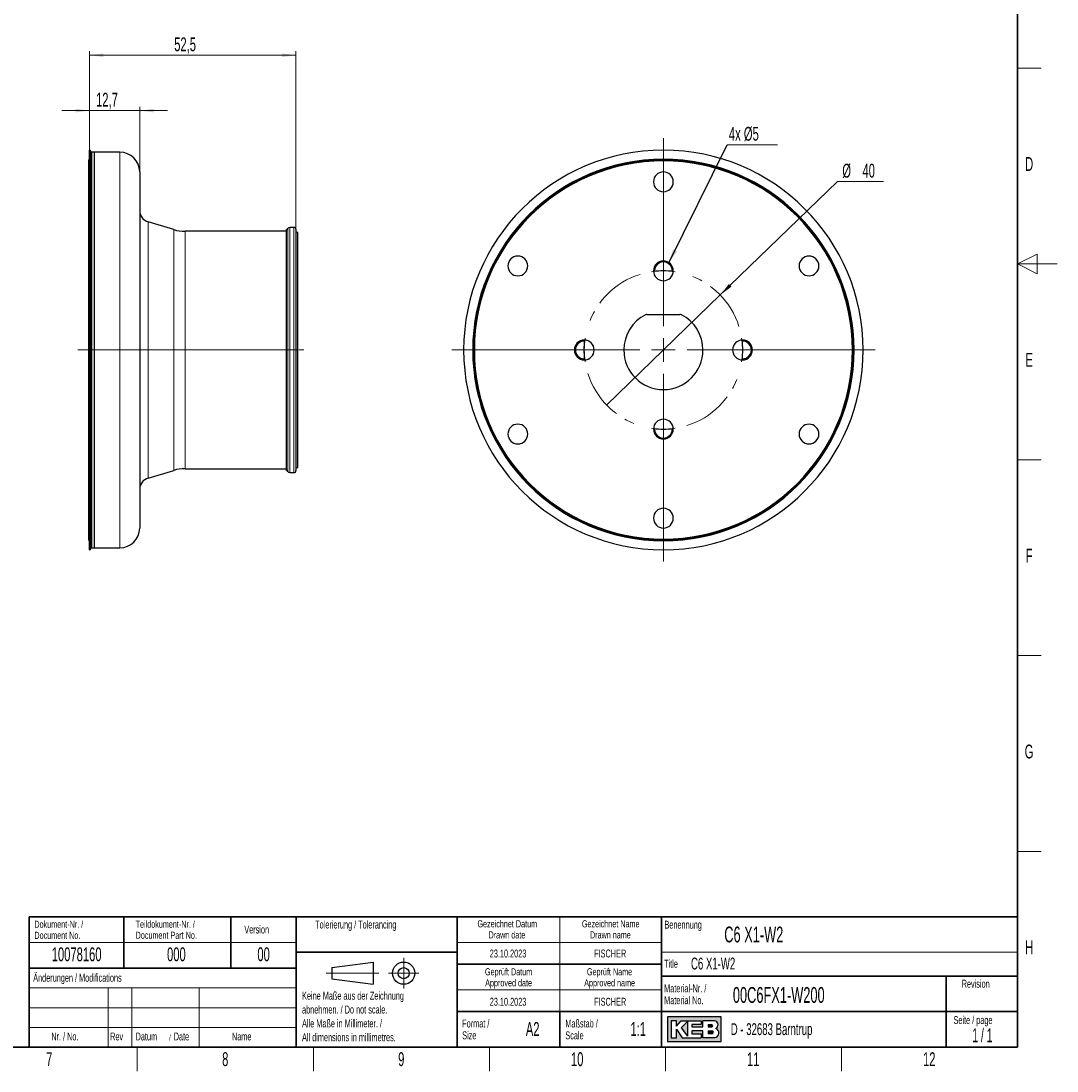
# Model space of a CAD drawing. Header units: millimetres. Extents: x 16 to 581, y 2 to 418.
# Tile 2 of 5: x 319 to 581, y 6 to 271. Entities that reach past the tile are written whole.
import ezdxf

# ---------------------------------------------------------------- set-up
doc = ezdxf.new("R2010")
doc.units = ezdxf.units.MM
doc.linetypes.add('CENTERX2', pattern=[20.319999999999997, 12.7, -2.54, 2.54, -2.54])
doc.layers.add('SLD-0', color=7, linetype='Continuous')
doc.styles.add('SLDTEXTSTYLE0', font='TXT', dxfattribs={"width": 0.605})
doc.styles.add('SLDTEXTSTYLE1', font='TXT', dxfattribs={"width": 0.563})
doc.dimstyles.new('SLDDIMSTYLE0', dxfattribs={"dimtxt": 3.5, "dimasz": 3.5, "dimexe": 0, "dimexo": 0.0625, "dimgap": 0.875, "dimtad": 1, "dimrnd": 1e-09, "dimzin": 12, "dimdsep": 46, "dimtxsty": 'SLDTEXTSTYLE0', "dimsah": 1, "dimcen": 0.09, "dimadec": 0, "dimazin": 3, "dimtfac": 1, "dimtofl": 0, "dimtmove": 0, "dimatfit": 3, "dimfxl": 1, "dimfrac": 2, "dimtolj": 1, "dimtzin": 12, "dimarcsym": 0})
doc.dimstyles.new('SLDDIMSTYLE1', dxfattribs={"dimtxt": 0.18, "dimasz": 3.5, "dimexe": 0, "dimexo": 0.0625, "dimgap": 0, "dimtad": 0, "dimtih": 1, "dimtoh": 1, "dimdec": 0, "dimrnd": 1e-09, "dimzin": 0, "dimdsep": 46, "dimtxsty": 'Standard', "dimsah": 1, "dimcen": 0.09, "dimadec": 0, "dimazin": 0, "dimtfac": 3.5, "dimtdec": 0, "dimtofl": 0, "dimtmove": 0, "dimatfit": 3, "dimfxl": 1, "dimfrac": 2, "dimtolj": 1, "dimtzin": 0, "dimarcsym": 0})
doc.dimstyles.new('SLDDIMSTYLE2', dxfattribs={"dimtxt": 3.5, "dimasz": 3.5, "dimexe": 0, "dimexo": 0.0625, "dimgap": 0.875, "dimtad": 1, "dimrnd": 1e-09, "dimzin": 12, "dimdsep": 46, "dimtxsty": 'SLDTEXTSTYLE0', "dimsah": 1, "dimcen": 0.09, "dimadec": 0, "dimazin": 3, "dimtfac": 1, "dimtmove": 0, "dimatfit": 0, "dimfxl": 1, "dimfrac": 2, "dimtolj": 1, "dimtzin": 12, "dimarcsym": 0})
doc.dimstyles.new('SLDDIMSTYLE3', dxfattribs={"dimtxt": 3.5, "dimasz": 3.5, "dimexe": 0, "dimexo": 0.0625, "dimgap": 0.875, "dimtad": 0, "dimtih": 1, "dimtoh": 1, "dimrnd": 1e-09, "dimzin": 12, "dimdsep": 46, "dimtxsty": 'SLDTEXTSTYLE0', "dimblk1": 'NONE', "dimsah": 1, "dimcen": 0, "dimadec": 0, "dimazin": 3, "dimtfac": 1, "dimtmove": 0, "dimatfit": 3, "dimldrblk": 'NONE', "dimfxl": 1, "dimfrac": 2, "dimtolj": 1, "dimtzin": 12, "dimarcsym": 0})

# ---------------------------------------------------------------- blocks, each defined once
blk = doc.blocks.new('_D_4')
at = {"color": 7, "linetype": 'Continuous', "lineweight": 0}
for p, q in [((336.3986048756, 238.7414454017), (336.3986048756, 249.7414454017)), ((349.0986048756, 233.2414454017), (349.0986048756, 249.7414454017)), ((336.3986048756, 248.7414454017), (329.3986048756, 248.7414454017)), ((336.3986048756, 248.7414454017), (349.0986048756, 248.7414454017)), ((349.0986048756, 248.7414454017), (356.0986048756, 248.7414454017))]:
    blk.add_line(p, q, dxfattribs=at)
at = {"color": 7, "linetype": 'Continuous', "lineweight": 18}
for points in [[(336.3986048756, 248.7414454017), (332.8986048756, 249.2014454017), (332.8986048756, 248.2814454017)], [(349.0986048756, 248.7414454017), (352.5986048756, 248.2814454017), (352.5986048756, 249.2014454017)]]:
    blk.add_solid(points, dxfattribs=at)
at = {"color": 7, "linetype": 'Continuous', "lineweight": 18, "insert": (338.0697855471, 253.2531827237), "char_height": 3.5, "attachment_point": 1, "style": 'SLDTEXTSTYLE0'}
blk.add_mtext('12,7', dxfattribs=at)
blk = doc.blocks.new('_D_5')
at = {"color": 7, "linetype": 'Continuous', "lineweight": 0}
for p, q in [((336.3986048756, 238.7414454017), (336.3986048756, 263.7414454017)), ((336.3986048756, 262.7414454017), (388.5986048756, 262.7414454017)), ((388.5986048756, 218.7414454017), (388.5986048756, 263.7414454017))]:
    blk.add_line(p, q, dxfattribs=at)
at = {"color": 7, "linetype": 'Continuous', "lineweight": 18}
for points in [[(336.3986048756, 262.7414454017), (339.8986048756, 262.2814454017), (339.8986048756, 263.2014454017)], [(388.5986048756, 262.7414454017), (385.0986048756, 263.2014454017), (385.0986048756, 262.2814454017)]]:
    blk.add_solid(points, dxfattribs=at)
at = {"color": 7, "linetype": 'Continuous', "lineweight": 18, "insert": (357.8197855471, 267.2531827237), "char_height": 3.5, "attachment_point": 1, "style": 'SLDTEXTSTYLE0'}
blk.add_mtext('52,5', dxfattribs=at)
blk = doc.blocks.new('_D_10')
at = {"color": 7, "linetype": 'Continuous', "lineweight": 0}
for p, q in [((495.8687572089, 202.150123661), (525.4702585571, 230.7977338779)), ((525.4702585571, 230.7977338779), (537.1704317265, 230.7977338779)), ((467.1251548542, 174.3327671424), (495.8687572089, 202.150123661))]:
    blk.add_line(p, q, dxfattribs=at)
at = {"color": 7, "linetype": 'Continuous', "lineweight": 18}
blk.add_solid([(495.8687572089, 202.150123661), (498.7037220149, 204.2535909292), (498.063922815, 204.9146937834)], dxfattribs=at)
at = {"color": 7, "linetype": 'Continuous', "lineweight": 18, "char_height": 3.5, "attachment_point": 1, "style": 'SLDTEXTSTYLE0'}
for s, insert in [('%%c', (526.7202585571, 235.3094709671)), ('40', (531.8232101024, 235.3191932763))]:
    blk.add_mtext(s, dxfattribs=dict(at, insert=insert))
blk = doc.blocks.new('_None')
blk = doc.blocks.new('SW_NOTE_0_1')
at = {"color": 0, "linetype": 'Continuous', "lineweight": 0}
blk.add_line((12.7157324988, 0), (0, 0), dxfattribs=at)
at = {"color": 0, "linetype": 'Continuous', "lineweight": 0, "insert": (0.4156695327, 4.5157290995), "char_height": 3.5, "attachment_point": 1, "style": 'SLDTEXTSTYLE0'}
blk.add_mtext('4x Ø5', dxfattribs=at)
blk = doc.blocks.new('SW_CENTERMARKSYMBOL_3')
at = {"color": 0, "linetype": 'Continuous', "lineweight": 18}
for p, q in [((0, 6), (0, 53.5)), ((0, 0), (0, 3)), ((-6, 0), (-53.5, 0)), ((0, 0), (-3, 0)), ((0, 0), (0, -3)), ((0, 0), (3, 0)), ((6, 0), (53.5, 0)), ((0, -6), (0, -53.5))]:
    blk.add_line(p, q, dxfattribs=at)
blk = doc.blocks.new('SW_CENTERMARKSYMBOL_4')
at = {"color": 0, "linetype": 'Continuous', "lineweight": 18}
for p, q in [((0, 3), (0, 5.5)), ((0, 0), (0, 3)), ((0, 0), (0, -3)), ((0, -14), (0, -2.8578643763)), ((0, -3), (0, -5.5)), ((0, -20), (0, -17)), ((-23, -20), (-25.5, -20)), ((-20, -20), (-23, -20)), ((-20, -20), (-17, -20)), ((-6, -20), (-17.1421356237, -20)), ((-17, -20), (-14.5, -20)), ((0, -20), (-3, -20)), ((0, -20), (0, -23)), ((0, -20), (3, -20)), ((6, -20), (17.1421356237, -20)), ((17, -20), (14.5, -20)), ((20, -20), (17, -20)), ((20, -20), (23, -20)), ((23, -20), (25.5, -20)), ((0, -26), (0, -37.1421356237)), ((0, -37), (0, -34.5)), ((0, -40), (0, -37)), ((0, -40), (0, -43)), ((0, -43), (0, -45.5))]:
    blk.add_line(p, q, dxfattribs=at)
at = {"color": 0, "linetype": 'CENTERX2', "lineweight": 0}
for radius, start, end in [(20.00000000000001, 107.1887338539, 162.8112661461), (20.00000000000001, 17.1887338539, 72.8112661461), (20, 197.1887338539, 252.8112661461), (20.00000000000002, 287.1887338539, 342.8112661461)]:
    blk.add_arc((0, -20), radius, start, end, dxfattribs=at)
at = {"color": 0, "linetype": 'Continuous', "lineweight": 0}
for radius, start, end in [(19.99999999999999, 90, 98.594366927), (19.99999999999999, 81.405633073, 90), (20.00000000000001, 171.405633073, 180), (19.99999999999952, 360, 8.594366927), (19.99999999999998, 180, 188.594366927), (19.99999999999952, 351.405633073, 360), (19.99999999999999, 261.405633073, 270), (19.99999999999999, 270, 278.594366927)]:
    blk.add_arc((0, -20), radius, start, end, dxfattribs=at)

msp = doc.modelspace()

# ---------------------------------------------------------------- hatches: boundary and pattern name
at = {"linetype": 'Continuous'}
h = msp.add_hatch(color=7, dxfattribs=at)
h.paths.add_polyline_path([(482.5190865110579, 13.4562698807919), (496.0839819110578, 13.4562698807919), (496.0839819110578, 19.65736492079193), (482.5190865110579, 19.65736492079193)], flags=0)
edge = h.paths.add_edge_path(flags=0)
edge.add_arc((494.3188604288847, 15.61738520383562), 1.20464082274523, -81.72003226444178, 70.17096003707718, ccw=False)
edge.add_line((494.4923410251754, 14.42530131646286), (494.4800087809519, 14.42519098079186))
edge.add_line((494.4800087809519, 14.42519098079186), (491.4331606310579, 14.42519098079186))
edge.add_line((491.4331606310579, 14.42519098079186), (491.4331606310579, 16.16924896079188))
edge.add_line((491.4331606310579, 16.16924896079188), (488.720181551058, 16.16924896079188))
edge.add_line((488.720181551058, 16.16924896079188), (488.720181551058, 15.39411208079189))
edge.add_line((488.720181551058, 15.39411208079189), (491.0455921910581, 15.39411208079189))
edge.add_line((491.0455921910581, 15.39411208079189), (491.0455921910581, 14.42519098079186))
edge.add_line((491.0455921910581, 14.42519098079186), (486.2009866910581, 14.42519098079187))
edge.add_line((486.2009866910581, 14.42519098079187), (484.8444971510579, 16.55681740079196))
edge.add_line((484.8444971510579, 16.55681740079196), (484.8444971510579, 14.42519098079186))
edge.add_line((484.8444971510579, 14.42519098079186), (483.488007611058, 14.42519098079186))
edge.add_line((483.488007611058, 14.42519098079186), (483.488007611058, 18.6884438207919))
edge.add_line((483.488007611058, 18.6884438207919), (484.8444971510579, 18.6884438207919))
edge.add_line((484.8444971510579, 18.6884438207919), (484.8444971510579, 17.33195428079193))
edge.add_line((484.8444971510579, 17.33195428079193), (486.0072024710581, 18.6884438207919))
edge.add_line((486.0072024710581, 18.6884438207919), (491.0455921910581, 18.6884438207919))
edge.add_line((491.0455921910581, 18.6884438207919), (491.0455921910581, 17.71952272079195))
edge.add_line((491.0455921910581, 17.71952272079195), (488.720181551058, 17.71952272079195))
edge.add_line((488.720181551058, 17.71952272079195), (488.720181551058, 17.13817006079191))
edge.add_line((488.720181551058, 17.13817006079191), (491.4331606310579, 17.13817006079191))
edge.add_line((491.4331606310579, 17.13817006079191), (491.4331606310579, 18.6884438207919))
edge.add_line((491.4331606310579, 18.6884438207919), (494.424248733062, 18.68844382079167))
edge.add_line((494.424248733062, 18.68844382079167), (494.4256482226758, 18.68844382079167))
edge.add_line((494.4256482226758, 18.68844382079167), (494.4259454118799, 18.68845828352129))
edge.add_arc((494.2860949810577, 17.6743064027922), 1.023749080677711, -64.4589412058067, 82.14849338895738, ccw=False)
msp.add_hatch(color=7, dxfattribs=at).paths.add_polyline_path([(487.557476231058, 14.81275942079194), (487.557476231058, 18.49465960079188), (486.0072024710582, 16.94438584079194)], flags=0)
h = msp.add_hatch(color=7, dxfattribs=at)
edge = h.paths.add_edge_path(flags=0)
edge.add_line((492.7896501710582, 17.13817006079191), (493.6013652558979, 17.13817006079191))
edge.add_arc((493.6568434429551, 17.42884639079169), 0.2959232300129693, 259.1945394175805, 460.805460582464)
edge.add_line((493.6013652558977, 17.71952272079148), (492.7896501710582, 17.71952272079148))
edge.add_line((492.7896501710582, 17.71952272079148), (492.7896501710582, 17.13817006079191))
h = msp.add_hatch(color=7, dxfattribs=at)
edge = h.paths.add_edge_path(flags=0)
edge.add_line((492.7896501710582, 15.39411208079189), (493.7588584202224, 15.39411208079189))
edge.add_arc((493.7588584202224, 15.78168052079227), 0.3875684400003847, 270.0000000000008, 450.0000000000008)
edge.add_line((493.7588584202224, 16.16924896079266), (493.7386620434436, 16.16924896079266))
edge.add_line((493.7386620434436, 16.16924896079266), (492.7896501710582, 16.16924896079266))
edge.add_line((492.7896501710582, 16.16924896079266), (492.7896501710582, 15.39411208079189))

# ---------------------------------------------------------------- linework, layer by layer
at = {"color": 7, "linetype": 'Continuous', "lineweight": 35}
for p, q in [((571, 408), (571, 12)), ((321.116731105, 45.0000000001), (388.616731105, 45.0000000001)), ((321.116731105, 45.0000000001), (321.116731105, 32.0000000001)), ((345.116731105, 45.0000000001), (345.116731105, 32.0000000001)), ((372.116731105, 45.0000000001), (372.116731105, 32.0000000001)), ((388.616731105, 45.0000000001), (388.616731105, 32.0000000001)), ((388.616731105, 45), (429.3304509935, 45)), ((388.616731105, 45), (388.616731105, 36)), ((429.3304509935, 12), (429.3304509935, 45)), ((429.3304509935, 45), (429.3304509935, 12)), ((481, 45), (429.3304509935, 45)), ((481, 45), (481, 12)), ((481, 45), (481, 40.1053465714)), ((481, 45), (571, 45)), ((481, 45), (481, 12)), ((571, 45), (571, 12)), ((388.616731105, 36), (429.3304509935, 36)), ((388.616731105, 36), (388.616731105, 12)), ((321.116731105, 31.9999999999), (321.116731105, 12)), ((321.116731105, 31.9999999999), (388.616731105, 31.9999999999)), ((388.616731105, 31.9999999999), (388.616731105, 12)), ((429.3304509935, 33), (481, 33)), ((571, 30), (481, 30)), ((553, 12), (553, 30)), ((429.3304509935, 21), (481, 21)), ((455.3304509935, 21), (455.3304509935, 12)), ((481, 21), (553, 21)), ((553, 21), (571, 21)), ((37, 12), (571, 12)), ((321.116731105, 12), (388.616731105, 12)), ((388.616731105, 12), (429.3304509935, 12)), ((429.3304509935, 12), (481, 12)), ((571, 12), (481, 12))]:
    msp.add_line(p, q, dxfattribs=at)
at = {"color": 7, "linetype": 'Continuous', "lineweight": 18}
for p, q in [((577, 259.5), (571, 259.5)), ((344.0986048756, 188.2414454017), (344.0986048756, 238.2414454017)), ((351.2365612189, 220.6000584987), (351.2365612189, 188.2414454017)), ((357.692814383, 188.2414454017), (357.692814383, 218.6631825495)), ((360.5662932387, 218.2414454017), (360.5662932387, 188.2414454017)), ((386.5669797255, 188.2414454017), (386.5669797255, 218.9164454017)), ((387.0353545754, 219.2414454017), (387.0353545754, 188.2414454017)), ((388.0986048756, 188.2414454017), (388.0986048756, 219.2414454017)), ((576, 212.5), (571, 210)), ((576, 207.5), (576, 212.5)), ((581, 210), (571, 210)), ((571, 210), (576, 207.5)), ((336.1986048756, 188.2414454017), (336.3986048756, 188.2414454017)), ((336.5986048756, 188.2414454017), (336.3986048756, 188.2414454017)), ((336.5986048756, 188.2414454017), (336.9986048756, 188.2414454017)), ((337.5986048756, 188.2414454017), (336.9986048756, 188.2414454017)), ((344.0986048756, 188.2414454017), (337.5986048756, 188.2414454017)), ((344.0986048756, 138.2414454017), (344.0986048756, 188.2414454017)), ((344.0986048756, 188.2414454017), (349.0986048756, 188.2414454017)), ((351.2365612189, 188.2414454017), (349.0986048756, 188.2414454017)), ((351.2365612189, 188.2414454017), (351.2365612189, 155.8828323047)), ((357.692814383, 188.2414454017), (351.2365612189, 188.2414454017)), ((357.692814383, 157.8197082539), (357.692814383, 188.2414454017)), ((360.5662932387, 188.2414454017), (357.692814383, 188.2414454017)), ((360.5662932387, 188.2414454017), (360.5662932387, 158.2414454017)), ((386.0986048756, 188.2414454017), (360.5662932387, 188.2414454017)), ((386.5669797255, 188.2414454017), (386.0986048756, 188.2414454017)), ((386.5669797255, 188.2414454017), (387.0353545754, 188.2414454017)), ((386.5669797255, 157.5664454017), (386.5669797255, 188.2414454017)), ((387.0353545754, 188.2414454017), (387.0353545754, 157.2414454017)), ((388.0986048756, 188.2414454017), (387.0353545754, 188.2414454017)), ((388.0986048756, 157.2414454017), (388.0986048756, 188.2414454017)), ((388.0986048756, 188.2414454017), (388.5986048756, 188.2414454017)), ((389.0986048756, 188.2414454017), (388.5986048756, 188.2414454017)), ((433.4469560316, 188.2414454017), (433.2969560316, 188.2414454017)), ((433.6969560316, 188.2414454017), (433.5469560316, 188.2414454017)), ((529.2969560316, 188.2414454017), (529.4469560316, 188.2414454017)), ((529.5469560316, 188.2414454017), (529.6969560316, 188.2414454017)), ((577, 160.5), (571, 160.5)), ((577, 111), (571, 111)), ((577, 61.5), (571, 61.5)), ((455.3304509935, 45), (455.3304509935, 38.5)), ((321.116731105, 38.5000000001), (388.616731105, 38.5000000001)), ((429.3304509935, 38.5), (481, 38.5)), ((455.3304509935, 38.5), (455.3304509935, 33)), ((481, 36), (571, 36)), ((455.3304509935, 33), (455.3304509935, 26.5)), ((321.116731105, 27), (388.616731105, 27)), ((341.116731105, 27), (341.116731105, 12)), ((347.116731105, 27), (347.116731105, 12)), ((364.116731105, 27), (364.116731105, 12)), ((429.3304509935, 26.5), (481, 26.5)), ((455.3304509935, 26.5), (455.3304509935, 21)), ((321.116731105, 22), (388.616731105, 22)), ((321.116731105, 17), (388.616731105, 17)), ((348.5, 6), (348.5, 12)), ((393, 6), (393, 12)), ((437.5, 6), (437.5, 12)), ((482, 6), (482, 12)), ((526.5, 6), (526.5, 12))]:
    msp.add_line(p, q, dxfattribs=at)
at = {"color": 7, "linetype": 'Continuous', "lineweight": 25}
for p, q in [((336.3986048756, 236.4414454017), (336.1986048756, 236.2914454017)), ((336.1986048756, 188.2414454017), (336.1986048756, 236.2914454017)), ((336.5986048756, 238.7414454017), (336.3986048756, 238.7414454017)), ((336.3986048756, 188.2414454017), (336.3986048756, 238.7414454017)), ((336.5985032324, 238.7313640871), (336.5985032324, 188.2414454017)), ((336.5986048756, 188.2414454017), (336.5986048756, 238.7414454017)), ((337.5986048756, 238.2414454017), (336.9986048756, 238.2414454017)), ((336.9986048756, 188.2414454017), (336.9986048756, 238.2414454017)), ((344.0986048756, 238.2414454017), (337.5986048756, 238.2414454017)), ((337.5986048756, 238.2414454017), (337.5986048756, 188.2414454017)), ((349.0986048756, 233.2414454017), (349.0986048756, 188.2414454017)), ((357.692814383, 218.6631825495), (351.2365612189, 220.6000584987)), ((386.0986048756, 218.2414454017), (360.5662932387, 218.2414454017)), ((386.0986048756, 218.5914454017), (386.0986048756, 188.2414454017)), ((388.0986048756, 219.2414454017), (387.0353545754, 219.2414454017)), ((388.5986048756, 218.7414454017), (388.5986048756, 188.2414454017)), ((389.0986048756, 217.9414454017), (388.5986048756, 218.0414454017)), ((389.0986048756, 188.2414454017), (389.0986048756, 217.9414454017)), ((478.9973565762, 208.2861954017), (479.248187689, 208.3158829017)), ((483.7457243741, 208.3158829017), (483.996555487, 208.2861954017)), ((477.3256253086, 197.2414454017), (485.6682867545, 197.2414454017)), ((461.4225185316, 190.4902137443), (461.4522060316, 190.7410448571)), ((501.5417060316, 190.7410448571), (501.5713935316, 190.4902137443)), ((336.1986048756, 140.1914454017), (336.1986048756, 188.2414454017)), ((336.3986048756, 137.7414454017), (336.3986048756, 188.2414454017)), ((336.5985032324, 188.2414454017), (336.5985032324, 137.7515267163)), ((336.5986048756, 137.7414454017), (336.5986048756, 188.2414454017)), ((336.9986048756, 138.2414454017), (336.9986048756, 188.2414454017)), ((337.5986048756, 188.2414454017), (337.5986048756, 138.2414454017)), ((349.0986048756, 188.2414454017), (349.0986048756, 143.2414454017)), ((386.0986048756, 188.2414454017), (386.0986048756, 157.8914454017)), ((388.5986048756, 188.2414454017), (388.5986048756, 157.7414454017)), ((389.0986048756, 158.5414454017), (389.0986048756, 188.2414454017)), ((461.4522060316, 185.7418459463), (461.4225185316, 185.9926770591)), ((501.5713935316, 185.9926770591), (501.5417060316, 185.7418459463)), ((479.248187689, 168.1670079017), (478.9973565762, 168.1966954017)), ((483.996555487, 168.1966954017), (483.7457243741, 168.1670079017)), ((351.2365612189, 155.8828323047), (357.692814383, 157.8197082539)), ((360.5662932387, 158.2414454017), (386.0986048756, 158.2414454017)), ((387.0353545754, 157.2414454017), (388.0986048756, 157.2414454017)), ((388.5986048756, 158.4414454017), (389.0986048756, 158.5414454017)), ((336.1986048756, 140.1914454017), (336.3986048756, 140.0414454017)), ((336.9986048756, 138.2414454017), (337.5986048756, 138.2414454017)), ((337.5986048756, 138.2414454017), (344.0986048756, 138.2414454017)), ((336.3986048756, 137.7414454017), (336.5986048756, 137.7414454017)), ((321.116731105, 32.0000000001), (388.616731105, 32.0000000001))]:
    msp.add_line(p, q, dxfattribs=at)
at = {"color": 7, "linetype": 'CENTERX2', "lineweight": 18}
msp.add_line((333.4211489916, 188.2414454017), (390.5986048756, 188.2414454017), dxfattribs=at)
at = {"color": 7, "linetype": 'Continuous', "lineweight": 25, "flags": 128}
for points in [[(461.4969560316, 188.2414454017), (461.5822725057, 190.086812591), (461.6532060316, 190.7365578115)], [(501.3407060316, 190.7365578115), (501.4116395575, 190.086812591), (501.4969560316, 188.2414454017)], [(461.6532060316, 185.7463329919), (461.5822725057, 186.3960782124), (461.4969560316, 188.2414454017)], [(501.4969560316, 188.2414454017), (501.4116395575, 186.3960782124), (501.3407060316, 185.7463329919)]]:
    msp.add_lwpolyline(points, dxfattribs=at)
at = {"color": 7, "linetype": 'Continuous', "lineweight": 25}
for centre, radius, start, end in [((337.0985032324, 238.7313640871), 0.5000000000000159, 181.1553118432, 258.4749283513), ((344.0986048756, 233.2414454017), 5, 0, 90), ((481.4969560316, 188.2414454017), 50.50000000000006, 0, 180), ((481.4969560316, 188.2414454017), 48.19999999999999, 0, 180), ((481.4969560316, 188.2414454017), 48.05000000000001, 0, 180), ((481.4969560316, 188.2414454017), 47.94999999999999, 0, 180), ((481.4969560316, 188.2414454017), 47.80000000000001, 0, 180), ((481.4969560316, 230.7414454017), 2.5, 0, 180), ((481.4969560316, 230.7414454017), 2.5, 180, 0), ((352.0986048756, 223.4735373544), 3.000000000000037, 180, 253.300755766), ((360.5662932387, 228.2414454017), 10.00000000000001, 253.300755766, 270), ((386.0986048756, 219.0914454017), 0.5, 270, 339.5126848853), ((387.0353545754, 218.7414454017), 0.5, 90, 159.5126848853), ((388.0986048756, 218.7414454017), 0.5, 0, 90), ((444.6908763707, 209.4914454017), 2.500000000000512, 0, 180), ((481.4969560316, 208.2414454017), 2.5, 0, 180), ((481.4969560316, 208.2414454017), 2.250000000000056, 1.8958813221, 178.1041186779), ((518.3030356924, 209.4914454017), 2.500000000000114, 0, 180), ((444.6908763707, 209.4914454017), 2.500000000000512, 180, 0), ((481.4969560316, 208.2414454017), 2.5, 180, 0), ((481.4969560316, 188.2414454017), 19.99999999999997, 82.8333566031, 97.1666433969), ((518.3030356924, 209.4914454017), 2.500000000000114, 180, 0), ((481.4969560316, 188.2414454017), 10, 116.9623889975, 180), ((477.3256253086, 196.4414454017), 0.8000000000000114, 90, 116.9623889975), ((485.6682867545, 196.4414454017), 0.8000000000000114, 63.0376110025, 90), ((481.4969560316, 188.2414454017), 10, 0, 63.0376110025), ((461.4969560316, 188.2414454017), 2.5, 0, 180), ((461.4969560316, 188.2414454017), 2.25, 91.8958813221, 180), ((501.4969560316, 188.2414454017), 2.500000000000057, 0, 180), ((501.4969560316, 188.2414454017), 2.250000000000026, 271.8958813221, 88.1041186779), ((481.4969560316, 188.2414454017), 50.50000000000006, 180, 0), ((481.4969560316, 188.2414454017), 48.19999999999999, 180, 0), ((481.4969560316, 188.2414454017), 48.05000000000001, 180, 0), ((481.4969560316, 188.2414454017), 47.94999999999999, 180, 0), ((481.4969560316, 188.2414454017), 47.80000000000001, 180, 0), ((461.4969560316, 188.2414454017), 2.5, 180, 0), ((461.4969560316, 188.2414454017), 2.250000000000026, 180, 268.1041186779), ((481.4969560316, 188.2414454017), 10, 180, 0), ((501.4969560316, 188.2414454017), 2.500000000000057, 180, 0), ((481.4969560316, 168.2414454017), 2.5, 0, 180), ((444.6908763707, 166.9914454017), 2.500000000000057, 0, 180), ((481.4969560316, 168.2414454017), 2.5, 180, 0), ((481.4969560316, 188.2414454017), 20.00000000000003, 262.8333566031, 277.1666433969), ((481.4969560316, 168.2414454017), 2.250000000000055, 181.8958813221, 358.1041186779), ((518.3030356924, 166.9914454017), 2.5, 0, 180), ((444.6908763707, 166.9914454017), 2.500000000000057, 180, 0), ((518.3030356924, 166.9914454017), 2.5, 180, 0), ((360.5662932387, 148.2414454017), 10.00000000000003, 90, 106.699244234), ((386.0986048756, 157.3914454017), 0.5, 20.4873151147, 90), ((387.0353545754, 157.7414454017), 0.5, 200.4873151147, 270), ((388.0986048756, 157.7414454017), 0.5, 270, 0), ((352.0986048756, 153.009353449), 3.00000000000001, 106.699244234, 180), ((481.4969560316, 145.7414454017), 2.5, 0, 180), ((481.4969560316, 145.7414454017), 2.5, 180, 0), ((344.0986048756, 143.2414454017), 5, 270, 0), ((337.0985032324, 137.7515267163), 0.5000000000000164, 101.5250716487, 178.8446881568)]:
    msp.add_arc(centre, radius, start, end, dxfattribs=at)
at = {"layer": 'SLD-0', "lineweight": 18}
for p, q in [((415.8396209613, 34.5746449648), (415.8396209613, 26.8746449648)), ((396.2396209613, 30.7246449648), (409.5396209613, 30.7246449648)), ((411.9896209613, 30.7246449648), (419.6896209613, 30.7246449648))]:
    msp.add_line(p, q, dxfattribs=at)
at = {"layer": 'SLD-0', "lineweight": 25}
for p, q in [((397.6396209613, 32.1246449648), (408.1396209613, 33.5246449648)), ((397.6396209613, 32.1246449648), (397.6396209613, 29.3246449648)), ((408.1396209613, 33.5246449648), (408.1396209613, 27.9246449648)), ((397.6396209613, 29.3246449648), (408.1396209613, 27.9246449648))]:
    msp.add_line(p, q, dxfattribs=at)
at = {"layer": 'SLD-0', "linetype": 'Continuous'}
for p, q in [((496.0839819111, 19.6573649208), (482.5190865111, 19.6573649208)), ((482.5190865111, 19.6573649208), (482.5190865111, 13.4562698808)), ((484.8444971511, 18.6884438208), (483.4880076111, 18.6884438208)), ((483.4880076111, 18.6884438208), (483.4880076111, 14.4251909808)), ((484.8444971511, 17.3319542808), (486.0072024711, 18.6884438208)), ((484.8444971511, 17.3319542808), (484.8444971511, 18.6884438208)), ((486.0072024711, 18.6884438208), (491.0455921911, 18.6884438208)), ((491.0455921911, 18.6884438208), (491.0455921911, 17.7195227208)), ((494.4242487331, 18.6884438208), (491.4331606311, 18.6884438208)), ((491.4331606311, 17.1381700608), (491.4331606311, 18.6884438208)), ((494.4242487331, 18.6884438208), (494.4256482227, 18.6884438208)), ((494.4256482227, 18.6884438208), (494.4259454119, 18.6884582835)), ((496.0839819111, 13.4562698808), (496.0839819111, 19.6573649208)), ((484.8444971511, 14.4251909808), (484.8444971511, 16.5568174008)), ((484.8444971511, 16.5568174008), (486.2009866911, 14.4251909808)), ((487.5574762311, 18.4946596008), (486.0072024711, 16.9443858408)), ((486.0072024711, 16.9443858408), (487.5574762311, 14.8127594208)), ((487.5574762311, 18.4946596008), (487.5574762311, 14.8127594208)), ((488.7201815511, 17.7195227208), (488.7201815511, 17.1381700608)), ((491.0455921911, 17.7195227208), (488.7201815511, 17.7195227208)), ((488.7201815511, 17.1381700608), (491.4331606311, 17.1381700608)), ((488.7201815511, 16.1692489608), (488.7201815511, 15.3941120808)), ((491.4331606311, 16.1692489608), (488.7201815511, 16.1692489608)), ((491.4331606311, 14.4251909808), (491.4331606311, 16.1692489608)), ((492.7896501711, 17.7195227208), (493.6013652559, 17.7195227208)), ((492.7896501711, 17.7195227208), (492.7896501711, 17.1381700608)), ((492.7896501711, 17.1381700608), (493.6013652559, 17.1381700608)), ((492.7896501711, 16.1692489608), (493.7588584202, 16.1692489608)), ((492.7896501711, 16.1692489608), (492.7896501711, 15.3941120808)), ((493.7386620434, 16.1692489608), (493.7588584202, 16.1692489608)), ((482.5190865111, 13.4562698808), (496.0839819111, 13.4562698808)), ((483.4880076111, 14.4251909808), (484.8444971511, 14.4251909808)), ((486.2009866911, 14.4251909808), (491.0455921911, 14.4251909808)), ((488.7201815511, 15.3941120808), (491.0455921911, 15.3941120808)), ((491.0455921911, 15.3941120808), (491.0455921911, 14.4251909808)), ((494.480008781, 14.4251909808), (491.4331606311, 14.4251909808)), ((493.7588584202, 15.3941120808), (492.7896501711, 15.3941120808)), ((494.480008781, 14.4251909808), (494.4923410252, 14.4253013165))]:
    msp.add_line(p, q, dxfattribs=at)
at = {"layer": 'SLD-0'}
for p, q in [((494.4242487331, 18.6884438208), (494.4256482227, 18.6884438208)), ((494.4256482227, 18.6884438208), (494.4259454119, 18.6884582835)), ((494.480008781, 14.4251909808), (494.4923410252, 14.4253013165))]:
    msp.add_line(p, q, dxfattribs=at)
at = {"layer": 'SLD-0', "lineweight": 25}
for radius in [2.800000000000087, 1.400000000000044]:
    msp.add_circle((415.8396209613, 30.7246449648), radius, dxfattribs=at)
at = {"layer": 'SLD-0', "linetype": 'Continuous'}
for centre, radius, start, end in [((494.2860949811, 17.6743064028), 1.023749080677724, 295.5410587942, 82.148493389), ((493.656843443, 17.4288463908), 0.2959232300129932, 259.1945394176, 100.8054605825), ((493.7588584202, 15.7816805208), 0.3875684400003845, 270, 90), ((494.3188604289, 15.6173852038), 1.204640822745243, 278.2799677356, 70.1709600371)]:
    msp.add_arc(centre, radius, start, end, dxfattribs=at)

# ---------------------------------------------------------------- block references
at = {"color": 7, "linetype": 'Continuous', "lineweight": 0}
for name, p in [('SW_NOTE_0_1', (497.6397970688, 240.1240368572)), ('SW_CENTERMARKSYMBOL_3', (481.4969560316, 188.2414454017)), ('SW_CENTERMARKSYMBOL_4', (481.4969560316, 208.2414454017))]:
    msp.add_blockref(name, p, dxfattribs=at)

# ---------------------------------------------------------------- texts
at = {"color": 7, "linetype": 'Continuous', "lineweight": 0, "char_height": 3.5, "attachment_point": 2, "style": 'SLDTEXTSTYLE0'}
for s, insert in [('D', (573.9596929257, 237.0010772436)), ('E', (573.9815679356, 187.5010772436)), ('F', (573.9536166, 138.0010772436)), ('G', (573.9353873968, 88.5010772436)), ('H', (573.9596929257, 39.0010772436)), ('7', (326.2277123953, 10.7429955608)), ('8', (370.7277123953, 10.7429955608)), ('9', (415.2277123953, 10.7429955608)), ('10', (459.7034068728, 10.7429955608)), ('11', (504.2034068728, 10.7429955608)), ('12', (548.7034068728, 10.7429955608))]:
    msp.add_mtext(s, dxfattribs=dict(at, insert=insert))
at = {"layer": 'SLD-0'}
for s, insert, char_height, attachment_point, style in [('Dokument-Nr. /', (322.4706948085, 43.9891162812), 1.8, 1, 'SLDTEXTSTYLE0'), ('Teildokument-Nr. /', (348.0721201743, 44.0073193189), 1.8, 1, 'SLDTEXTSTYLE0'), ('Version', (375.5452394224, 42.7601484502), 2, 1, 'SLDTEXTSTYLE0'), ('Tolerierung / Tolerancing', (393.4602576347, 44.0145789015), 2, 1, 'SLDTEXTSTYLE0'), ('Gezeichnet Datum', (442.0254468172, 44.103942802), 1.8, 2, 'SLDTEXTSTYLE0'), ('Gezeichnet Name', (468.1708434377, 44.1039425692), 1.8, 2, 'SLDTEXTSTYLE0'), ('Benennung', (481.7636716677, 43.9908879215), 2, 1, 'SLDTEXTSTYLE0'), ('C6 X1-W2', (496.8826865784, 42.5045192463), 4, 1, 'SLDTEXTSTYLE0'), ('Document No.', (322.4706948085, 41.189116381), 1.8, 1, 'SLDTEXTSTYLE0'), ('Document Part No.', (348.0721201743, 41.2073194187), 1.8, 1, 'SLDTEXTSTYLE0'), ('Drawn date', (441.9302899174, 41.3039429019), 1.8, 2, 'SLDTEXTSTYLE0'), ('Drawn name', (468.0870934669, 41.303942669), 1.8, 2, 'SLDTEXTSTYLE0'), ('10078160', (333.1557203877, 37.2429898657), 3.5, 2, 'SLDTEXTSTYLE0'), ('000', (358.3766861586, 37.2429898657), 3.5, 2, 'SLDTEXTSTYLE0'), ('00', (380.4240130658, 37.2527124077), 3.5, 2, 'SLDTEXTSTYLE0'), ('23.10.2023', (442.2203041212, 36.6989570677), 2, 2, 'SLDTEXTSTYLE0'), ('FISCHER', (468.0382389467, 36.6989570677), 2, 2, 'SLDTEXTSTYLE0'), ('C6 X1-W2', (488.4718701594, 34.6564983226), 3, 1, 'SLDTEXTSTYLE0'), ('Geprüft Datum', (442.349366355, 31.9851255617), 1.8, 2, 'SLDTEXTSTYLE0'), ('Geprüft Name', (467.8761939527, 31.9851255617), 1.8, 2, 'SLDTEXTSTYLE0'), ('Title', (481.6797653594, 34.1107265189), 2, 1, 'SLDTEXTSTYLE0'), ('Änderungen / Modifications', (322.1698388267, 30.5619096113), 2, 1, 'SLDTEXTSTYLE0'), ('Approved date', (442.3620221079, 29.1851256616), 1.8, 2, 'SLDTEXTSTYLE0'), ('Approved name', (467.900256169, 29.1851256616), 1.8, 2, 'SLDTEXTSTYLE0'), ('Material-Nr. /', (481.6797653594, 27.8878268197), 2, 1, 'SLDTEXTSTYLE0'), ('00C6FX1-W200', (499.0565356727, 27.2215604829), 4, 1, 'SLDTEXTSTYLE0'), ('Revision', (556.8965220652, 29.0591225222), 2, 1, 'SLDTEXTSTYLE0'), ('Keine Maße aus der Zeichnung', (390.1404191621, 26.0307047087), 2, 1, 'SLDTEXTSTYLE0'), ('23.10.2023', (442.2203041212, 24.5048723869), 2, 2, 'SLDTEXTSTYLE0'), ('FISCHER', (468.0382389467, 24.5048723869), 2, 2, 'SLDTEXTSTYLE0'), ('Material No.', (481.6797653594, 24.8878267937), 2, 1, 'SLDTEXTSTYLE0'), ('abnehmen. / Do not scale.', (390.1404191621, 22.5307046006), 2, 1, 'SLDTEXTSTYLE0'), ('Alle Maße in Millimeter. /', (390.1404191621, 19.0307044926), 2, 1, 'SLDTEXTSTYLE0'), ('Format /', (430.6250939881, 19.0115942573), 2, 1, 'SLDTEXTSTYLE0'), ('Maßstab /', (456.7028556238, 19.0115944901), 2, 1, 'SLDTEXTSTYLE0'), ('Seite / page', (554.8390568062, 19.8830679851), 2, 1, 'SLDTEXTSTYLE0'), ('Size', (430.6250939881, 16.0115942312), 2, 1, 'SLDTEXTSTYLE0'), ('A2', (448.4493349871, 18.3608999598), 3.5, 2, 'SLDTEXTSTYLE0'), ('Scale', (456.7028556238, 16.011594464), 2, 1, 'SLDTEXTSTYLE0'), ('1:1', (475.1098944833, 18.3609001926), 3.5, 2, 'SLDTEXTSTYLE0'), ('D - 32683 Barntrup', (498.5202035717, 18.0786992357), 3, 1, 'SLDTEXTSTYLE0'), ('1 / 1', (562.1297679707, 16.7706515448), 3.5, 2, 'SLDTEXTSTYLE1'), ('Nr. / No.', (326.7531858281, 15.7243863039), 2, 1, 'SLDTEXTSTYLE0'), ('Rev', (341.6350602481, 15.7243863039), 2, 1, 'SLDTEXTSTYLE0'), ('Datum', (348.0629406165, 15.7243863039), 2, 1, 'SLDTEXTSTYLE0'), ('/', (356.5459265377, 15.2242968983), 1.5, 1, 'SLDTEXTSTYLE0'), ('Date', (357.7021767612, 15.7243863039), 2, 1, 'SLDTEXTSTYLE0'), ('Name', (372.4275491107, 15.7290047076), 2, 1, 'SLDTEXTSTYLE0'), ('All dimensions in millimetres.', (390.1404191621, 15.5307043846), 2, 1, 'SLDTEXTSTYLE0')]:
    msp.add_mtext(s, dxfattribs=dict(at, insert=insert, char_height=char_height, attachment_point=attachment_point, style=style))

# ---------------------------------------------------------------- dimensions: what is measured, and where the dimension line sits
at = {"color": 7, "linetype": 'Continuous', "lineweight": 18}
for base, p2, dimstyle, picture, middle in [((388.5986048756, 262.7414454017), (388.5986048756, 218.7414454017), 'SLDDIMSTYLE0', '_D_5', (362.4986048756, 262.7414454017)), ((349.0986048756, 248.7414454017), (349.0986048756, 233.2414454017), 'SLDDIMSTYLE2', '_D_4', (342.7486048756, 248.7414454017))]:
    dim = msp.add_linear_dim(base=base, p1=(336.3986048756, 238.7414454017), p2=p2, dimstyle=dimstyle, dxfattribs=at)
    dim.commit()
    dim.dimension.update_dxf_attribs({"geometry": picture, "text_midpoint": middle, "dimtype": 160})
dim = msp.add_diameter_dim_2p(p1=(467.1251548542, 174.3327671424), p2=(495.8687572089, 202.150123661), dimstyle='SLDDIMSTYLE3', dxfattribs=at)
dim.commit()
dim.dimension.update_dxf_attribs({"geometry": '_D_10', "text_midpoint": (531.9453451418, 233.5685673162), "dimtype": 163})

# ---------------------------------------------------------------- leaders
at = {"color": 7, "linetype": 'Continuous', "lineweight": 0}
msp.add_leader([(482.9082109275, 210.3050247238), (497.6397970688, 240.1240368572)], dimstyle='SLDDIMSTYLE1', dxfattribs=at)

doc.saveas('drawing.dxf')
